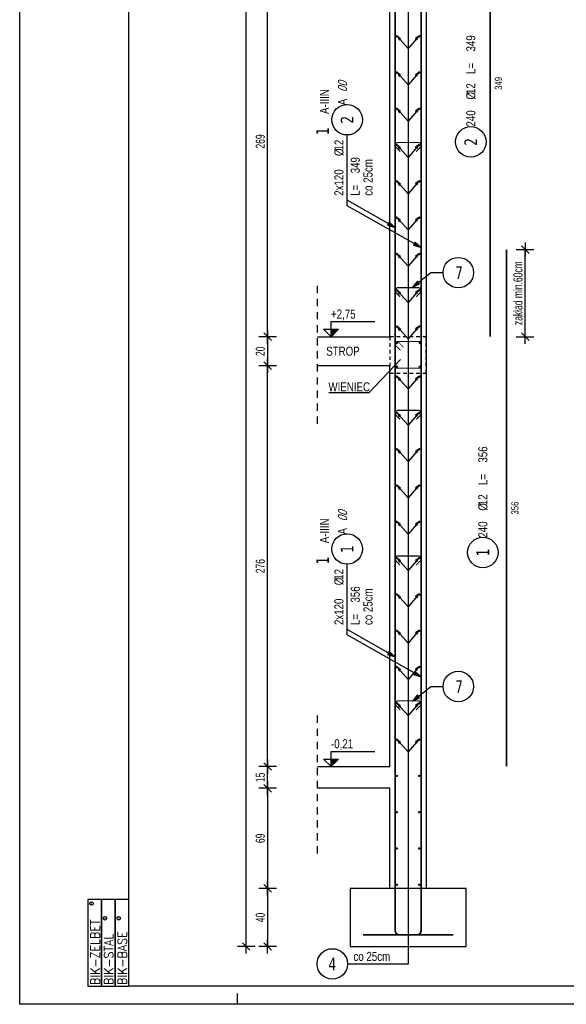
# Model space of a CAD drawing. Header units: millimetres. Extents: x 2694 to 13045, y 509 to 5574.
# Tile 1 of 13: x 2733 to 3110, y 509 to 1187. Entities that reach past the tile are written whole.
import ezdxf
from ezdxf.enums import TextEntityAlignment as Align

# ---------------------------------------------------------------- set-up
doc = ezdxf.new("R2010")
doc.units = ezdxf.units.MM
doc.header["$LTSCALE"] = 25
doc.linetypes.add('MP', pattern=[0.36, 0.2, -0.16])
for name, color, linetype in [('BA_kot', 7, 'Continuous'), ('BA_pdz', 2, 'Continuous'), ('BA_ram', 2, 'Continuous'), ('BA_txs', 2, 'Continuous'), ('BA_wic', 1, 'Continuous'), ('BA_wis', 2, 'Continuous'), ('BA_wym', 1, 'Continuous'), ('BD_lpm', 1, 'MP'), ('BZ_odn', 1, 'Continuous'), ('BZ_opi1', 7, 'Continuous'), ('BZ_opi2', 4, 'Continuous'), ('BZ_opi3', 30, 'Continuous'), ('BZ_opi4', 53, 'Continuous'), ('BZ_P_prz', 4, 'Continuous'), ('BZ_P_strz', 3, 'Continuous'), ('BZ_P_wid', 3, 'Continuous'), ('BZ_P_wyc', 134, 'Continuous'), ('BZ_pom', 6, 'Continuous'), ('BZ_wym', 1, 'Continuous')]:
    doc.layers.add(name, color=color, linetype=linetype)
doc.styles.add('BIKTBG', font='tahoma.ttf', dxfattribs={"width": 0.85})
doc.styles.add('BIKTC', font='bikromsw.shx', dxfattribs={"width": 0.85})
doc.styles.add('BIKTS', font='bikromsw.shx', dxfattribs={"width": 0.8})
doc.styles.add('BIKWYM', font='bikromsw.shx', dxfattribs={"width": 0.7})
doc.styles.add('ROMANC', font='ROMANC.SHX', dxfattribs={"width": 0.9})
doc.dimstyles.new('BA_KR_25_cm', dxfattribs={"dimscale": 0.25, "dimtxt": 25, "dimasz": 1.666667, "dimexe": 24, "dimexo": 0, "dimgap": 0, "dimtad": 0, "dimdec": 1, "dimrnd": 0.5, "dimzin": 9, "dimdsep": 46, "dimtxsty": 'BIKWYM', "dimblk": 'WYM-KR', "dimcen": 0, "dimdle": 20, "dimclrd": 256, "dimclre": 256, "dimclrt": 2, "dimadec": 0, "dimazin": 0, "dimtfac": 0.033333, "dimtdec": 1, "dimtmove": 0, "dimatfit": 3, "dimldrblk": 'WYM-KR', "dimfxl": 25, "dimfxlon": 1, "dimtvp": 0.8, "dimtolj": 1, "dimarcsym": 0})
doc.dimstyles.new('BA_ST_25_cm', dxfattribs={"dimscale": 0.25, "dimtxt": 25, "dimasz": 1.666667, "dimexe": 24, "dimexo": 0, "dimgap": 0, "dimtad": 0, "dimdec": 1, "dimrnd": 0.5, "dimdsep": 46, "dimtxsty": 'BIKWYM', "dimblk": 'WYM-ST', "dimcen": 0, "dimdle": 20, "dimclrd": 256, "dimclre": 256, "dimclrt": 7, "dimadec": 0, "dimazin": 0, "dimtfac": 0.033333, "dimtdec": 1, "dimtix": 1, "dimtmove": 2, "dimatfit": 3, "dimldrblk": 'WYM-ST', "dimfxl": 1, "dimtvp": 0.8, "dimtolj": 1, "dimtzin": 0, "dimarcsym": 0})
doc.dimstyles.new('BZ_ST_20_mm', dxfattribs={"dimscale": 2, "dimtxt": 25, "dimasz": 1.666667, "dimexe": 24, "dimexo": 0, "dimgap": 0, "dimtad": 0, "dimdec": 1, "dimrnd": 0.5, "dimdsep": 46, "dimtxsty": 'BIKWYM', "dimblk": 'WYM-ST', "dimcen": 0, "dimdle": 20, "dimclrd": 256, "dimclre": 256, "dimclrt": 7, "dimadec": 0, "dimazin": 0, "dimtfac": 0.033333, "dimtdec": 1, "dimtix": 1, "dimtmove": 2, "dimatfit": 2, "dimldrblk": 'WYM-ST', "dimfxl": 1, "dimtvp": 0.8, "dimtolj": 1, "dimtzin": 0, "dimarcsym": 0})

# ---------------------------------------------------------------- blocks, each defined once
blk = doc.blocks.new('PRET3')
blk.add_hatch(color=0).paths.add_polyline_path([(0.5, 0, 1), (-0.5, 0, 1)])
at = {"color": 0}
blk.add_circle((0, 0), 0.5, dxfattribs=at)
blk = doc.blocks.new('WYM-ST')
blk.add_hatch(color=256).paths.add_polyline_path([(-13, 2.9), (0, 0), (-13, -2.9)])
blk.add_lwpolyline([(0, 0), (-13, 2.9), (-13, -2.9), (0, 0)])
blk = doc.blocks.new('bik_BlkOpPret', base_point=(1524.45, 7050.26))
at = {"layer": 'BZ_opi1', "style": 'BIKTS', "width": 0.6}
for tag, p in [('SZTUK', (1533.83, 7057.76)), ('PRZEDR_FI', (1554.72, 7057.76)), ('PRZEKROJ', (1563.29, 7057.76)), ('PRZEDR_L', (1533.83, 7024.01)), ('DLUGOSC', (1568.65, 7024.01)), ('UWAGA', (1533.83, 6997.76))]:
    blk.add_attdef(tag, p, '', height=18.75, dxfattribs=at)
at = {"layer": 'BZ_opi2', "style": 'BIKTBG', "width": 0.6}
blk.add_attdef('NUMER', text='', height=26.25, dxfattribs=at).set_placement((1620.77, 7050.26), align=Align.MIDDLE_CENTER)
at = {"layer": 'BZ_pom', "width": 0.6}
for tag, p, height, style in [('POZYCJA', (1589.27, 7087.76), 26.25, 'BIKTBG'), ('GATUNEK', (1630.22, 7087.76), 18.75, 'BIKTS'), ('METODA_L', (1639.09, 7050.26), 18.75, 'BIKTS'), ('EURO_KOD', (1663.74, 7050.26), 18.75, 'BIKTS')]:
    blk.add_attdef(tag, p, '', height=height, dxfattribs=dict(at, style=style))
at = {"layer": 'BZ_wym', "width": 0.6}
for tag, p, height, style, flags in [('PRZEDR_NR', (1533.83, 6969.63), 26.25, 'BIKTBG', 1), ('PRZEDR_SZT', (1533.83, 6941.51), 18.75, 'BIKTS', 1), ('TYP_PRETA', (1533.83, 6913.38), 18.75, 'BIKTS', 3), ('EURO_KOD_SEGMENTY', (1567.58, 6885.26), 18.75, 'BIKTS', 3), ('HAK_1', (1533.83, 6857.13), 18.75, 'BIKTS', 3), ('HAK_2', (1533.83, 6829.01), 18.75, 'BIKTS', 3), ('ID', (1533.83, 6800.88), 18.75, 'BIKTS', 3), ('ID_C', (1533.83, 6772.76), 18.75, 'BIKTS', 3), ('b_atr_0', (1533.83, 6744.63), 18.75, 'BIKTS', 3)]:
    blk.add_attdef(tag, p, '', height=height, dxfattribs=dict(at, style=style, flags=flags))
blk = doc.blocks.new('bik_BlkOpPretW', base_point=(-5855.91, 5448.22))
at = {"layer": 'BZ_opi2', "style": 'BIKTBG', "width": 0.8}
blk.add_attdef('NUMER', text='', height=8.75, dxfattribs=at).set_placement((-5840.41, 5448.22), align=Align.MIDDLE_CENTER)
at = {"layer": 'BZ_opi4', "style": 'BIKTS', "width": 0.8}
for tag, p in [('SZTUK', (-5830.19, 5445.09)), ('PRZEDR_FI', (-5811.62, 5445.09)), ('PRZEKROJ', (-5807.81, 5445.09)), ('PRZEDR_L', (-5794, 5445.09)), ('DLUGOSC', (-5778.52, 5445.09))]:
    blk.add_attdef(tag, p, '', height=6.25, dxfattribs=at)
at = {"layer": 'BZ_pom', "width": 0.8}
for tag, p, height, style, flags in [('POZYCJA', (-5830.19, 5435.72), 8.75, 'BIKTBG', 3), ('GATUNEK', (-5830.19, 5426.34), 6.25, 'BIKTS', 1), ('METODA_L', (-5830.19, 5407.59), 6.25, 'BIKTS', 3)]:
    blk.add_attdef(tag, p, '', height=height, dxfattribs=dict(at, style=style, flags=flags))
at = {"layer": 'BZ_wym', "width": 0.8}
for tag, p, height, style, flags in [('UWAGA', (-5830.19, 5416.97), 6.25, 'BIKTS', 1), ('TYP_PRETA', (-5830.19, 5398.22), 6.25, 'BIKTS', 3), ('PRZEDR_NR', (-5830.19, 5388.84), 8.75, 'BIKTBG', 1), ('PRZEDR_SZT', (-5830.19, 5379.47), 6.25, 'BIKTS', 1), ('EURO_KOD', (-5830.19, 5370.09), 6.25, 'BIKTS', 3), ('EURO_KOD_SEGMENTY', (-5816.62, 5370.09), 6.25, 'BIKTS', 3), ('HAK_1', (-5830.19, 5360.72), 6.25, 'BIKTS', 3), ('HAK_2', (-5830.19, 5351.34), 6.25, 'BIKTS', 3), ('ID', (-5830.19, 5341.97), 6.25, 'BIKTS', 3), ('ID_C', (-5830.19, 5332.59), 6.25, 'BIKTS', 3), ('b_atr_0', (-5830.19, 5323.22), 6.25, 'BIKTS', 3)]:
    blk.add_attdef(tag, p, '', height=height, dxfattribs=dict(at, style=style, flags=flags))
blk = doc.blocks.new('WYM-KR')
at = {"linetype": 'ByBlock'}
blk.add_line((11.52, 0), (-11.52, 0), dxfattribs=at)
at = {"color": 7, "linetype": 'ByBlock'}
blk.add_line((6.24, 6.24), (-6.24, -6.24), dxfattribs=at)
blk = doc.blocks.new('*D30')
at = {"layer": 'BA_wym', "lineweight": -2}
for p, q in [((3075.04, 1029), (3087.29, 1029)), ((3081.29, 969.42), (3081.29, 1028.58)), ((3075.04, 969), (3087.29, 969))]:
    blk.add_line(p, q, dxfattribs=at)
at = {"layer": 'Defpoints', "color": 0}
for p in [(3071.29, 1029), (3081.29, 1029), (3071.29, 969)]:
    blk.add_point(p, dxfattribs=at)
at = {"layer": 'BA_wym', "lineweight": -2, "xscale": 0.4166666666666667, "yscale": 0.4166666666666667, "zscale": 0.4166666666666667}
for p, rotation in [((3081.29, 1029), 90), ((3081.29, 969), 270)]:
    blk.add_blockref('WYM-KR', p, dxfattribs=dict(at, rotation=rotation))
at = {"layer": 'BA_wym', "color": 2, "insert": (3076.29, 999), "char_height": 6.25, "attachment_point": 5, "rotation": 90, "style": 'BIKWYM'}
blk.add_mtext('\\A1;zakład min.60cm', dxfattribs=at)
blk = doc.blocks.new('bik_BlkOpPretU', base_point=(18572.85, 5991.36))
at = {"layer": 'BZ_opi2', "style": 'BIKTBG', "width": 0.8}
blk.add_attdef('NUMER', text='', height=26.25, dxfattribs=at).set_placement((18420.64, 5991.36), align=Align.MIDDLE_CENTER)
at = {"layer": 'BZ_opi4', "style": 'BIKTS', "width": 0.8}
for tag, p in [('SZTUK', (18467.14, 5998.86)), ('PRZEDR_FI', (18535, 5998.86)), ('PRZEKROJ', (18546.43, 5998.86)), ('UWAGA', (18467.14, 5965.11))]:
    blk.add_attdef(tag, p, '', height=18.75, dxfattribs=at)
at = {"layer": 'BZ_pom', "width": 0.8}
for tag, p, height, style in [('POZYCJA', (18452.14, 6028.86), 26.25, 'BIKTBG'), ('GATUNEK', (18346.58, 6028.86), 18.75, 'BIKTS'), ('METODA_L', (18348.57, 5991.36), 18.75, 'BIKTS')]:
    blk.add_attdef(tag, p, '', height=height, dxfattribs=dict(at, style=style))
at = {"layer": 'BZ_wym', "width": 0.8}
for tag, p, height, style, flags in [('PRZEDR_L', (18467.14, 5936.98), 18.75, 'BIKTS', 1), ('DLUGOSC', (18467.14, 5908.86), 18.75, 'BIKTS', 1), ('TYP_PRETA', (18467.14, 5880.73), 18.75, 'BIKTS', 3), ('PRZEDR_NR', (18467.14, 5852.61), 26.25, 'BIKTBG', 1), ('PRZEDR_SZT', (18467.14, 5824.48), 18.75, 'BIKTS', 1), ('EURO_KOD', (18467.14, 5796.36), 18.75, 'BIKTS', 3), ('EURO_KOD_SEGMENTY', (18507.85, 5796.36), 18.75, 'BIKTS', 3), ('HAK_1', (18467.14, 5768.23), 18.75, 'BIKTS', 3), ('HAK_2', (18467.14, 5740.11), 18.75, 'BIKTS', 3), ('ID', (18467.14, 5711.98), 18.75, 'BIKTS', 3), ('ID_C', (18467.14, 5683.86), 18.75, 'BIKTS', 3), ('b_atr_0', (18467.14, 5655.73), 18.75, 'BIKTS', 3)]:
    blk.add_attdef(tag, p, '', height=height, dxfattribs=dict(at, style=style, flags=flags))
blk = doc.blocks.new('kota5')
h = blk.add_hatch()
h.set_pattern_fill('ANSI31', color=256, scale=0.0083333, angle=45, style=0)
h.paths.add_polyline_path([(0, 0), (0, 2.06), (2.06, 2.06)])
for p, q in [((0, 4.17), (12.08, 4.17)), ((0, 0), (0, 4.17)), ((-2.06, 2.06), (2.06, 2.06))]:
    blk.add_line(p, q)
at = {"color": 1}
blk.add_line((-2.5, 0), (2.5, 0), dxfattribs=at)
blk.add_lwpolyline([(-2.06, 2.06), (0, 0), (2.06, 2.06)])
at = {"style": 'BIKTS', "width": 0.8}
blk.add_attdef('POZIOM', text='', height=2.5, dxfattribs=at).set_placement((0, 6.25), align=Align.MIDDLE_LEFT)
blk = doc.blocks.new('*D33')
at = {"layer": 'BA_wym', "lineweight": -2}
for p, q in [((2910.18, 589), (2897.93, 589)), ((2903.93, 588.58), (2903.93, 549.42)), ((2910.18, 549), (2897.93, 549))]:
    blk.add_line(p, q, dxfattribs=at)
at = {"layer": 'Defpoints', "color": 0}
for p in [(2913.93, 589), (2903.93, 549), (2913.93, 549)]:
    blk.add_point(p, dxfattribs=at)
at = {"layer": 'BA_wym', "lineweight": -2, "xscale": 0.4166666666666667, "yscale": 0.4166666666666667, "zscale": 0.4166666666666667}
for p, rotation in [((2903.93, 589), 90), ((2903.93, 549), 270)]:
    blk.add_blockref('WYM-KR', p, dxfattribs=dict(at, rotation=rotation))
at = {"layer": 'BA_wym', "color": 2, "insert": (2898.93, 569), "char_height": 6.25, "attachment_point": 5, "rotation": 90, "style": 'BIKWYM'}
blk.add_mtext('\\A1;40', dxfattribs=at)
blk = doc.blocks.new('*D34')
at = {"layer": 'BA_wym', "lineweight": -2}
for p, q in [((2910.18, 658), (2897.93, 658)), ((2903.93, 657.58), (2903.93, 589.42)), ((2910.18, 589), (2897.93, 589))]:
    blk.add_line(p, q, dxfattribs=at)
at = {"layer": 'Defpoints', "color": 0}
for p in [(2913.93, 658), (2903.93, 589), (2913.93, 589)]:
    blk.add_point(p, dxfattribs=at)
at = {"layer": 'BA_wym', "lineweight": -2, "xscale": 0.4166666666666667, "yscale": 0.4166666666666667, "zscale": 0.4166666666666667}
for p, rotation in [((2903.93, 658), 90), ((2903.93, 589), 270)]:
    blk.add_blockref('WYM-KR', p, dxfattribs=dict(at, rotation=rotation))
at = {"layer": 'BA_wym', "color": 2, "insert": (2898.93, 623.5), "char_height": 6.25, "attachment_point": 5, "rotation": 90, "style": 'BIKWYM'}
blk.add_mtext('\\A1;69', dxfattribs=at)
blk = doc.blocks.new('*D35')
at = {"layer": 'BA_wym', "lineweight": -2}
for p, q in [((2910.18, 673), (2897.93, 673)), ((2903.93, 658.42), (2903.93, 672.58)), ((2910.18, 658), (2897.93, 658))]:
    blk.add_line(p, q, dxfattribs=at)
at = {"layer": 'Defpoints', "color": 0}
for p in [(2903.93, 673), (2913.93, 673), (2913.93, 658)]:
    blk.add_point(p, dxfattribs=at)
at = {"layer": 'BA_wym', "lineweight": -2, "xscale": 0.4166666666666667, "yscale": 0.4166666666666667, "zscale": 0.4166666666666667}
for p, rotation in [((2903.93, 673), 90), ((2903.93, 658), 270)]:
    blk.add_blockref('WYM-KR', p, dxfattribs=dict(at, rotation=rotation))
at = {"layer": 'BA_wym', "color": 2, "insert": (2898.93, 665.5), "char_height": 6.25, "attachment_point": 5, "rotation": 90, "style": 'BIKWYM'}
blk.add_mtext('\\A1;15', dxfattribs=at)
blk = doc.blocks.new('*D36')
at = {"layer": 'BA_wym', "lineweight": -2}
for p, q in [((2910.18, 949), (2897.93, 949)), ((2903.93, 673.42), (2903.93, 948.58)), ((2910.18, 673), (2897.93, 673))]:
    blk.add_line(p, q, dxfattribs=at)
at = {"layer": 'Defpoints', "color": 0}
for p in [(2903.93, 949), (2913.93, 949), (2913.93, 673)]:
    blk.add_point(p, dxfattribs=at)
at = {"layer": 'BA_wym', "lineweight": -2, "xscale": 0.4166666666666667, "yscale": 0.4166666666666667, "zscale": 0.4166666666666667}
for p, rotation in [((2903.93, 949), 90), ((2903.93, 673), 270)]:
    blk.add_blockref('WYM-KR', p, dxfattribs=dict(at, rotation=rotation))
at = {"layer": 'BA_wym', "color": 2, "insert": (2898.93, 811), "char_height": 6.25, "attachment_point": 5, "rotation": 90, "style": 'BIKWYM'}
blk.add_mtext('\\A1;276', dxfattribs=at)
blk = doc.blocks.new('*D37')
at = {"layer": 'BA_wym', "lineweight": -2}
for p, q in [((2910.18, 969), (2897.93, 969)), ((2903.93, 968.58), (2903.93, 949.42)), ((2910.18, 949), (2897.93, 949))]:
    blk.add_line(p, q, dxfattribs=at)
at = {"layer": 'Defpoints', "color": 0}
for p in [(2913.93, 969), (2903.93, 949), (2913.93, 949)]:
    blk.add_point(p, dxfattribs=at)
at = {"layer": 'BA_wym', "lineweight": -2, "xscale": 0.4166666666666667, "yscale": 0.4166666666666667, "zscale": 0.4166666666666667}
for p, rotation in [((2903.93, 969), 90), ((2903.93, 949), 270)]:
    blk.add_blockref('WYM-KR', p, dxfattribs=dict(at, rotation=rotation))
at = {"layer": 'BA_wym', "color": 2, "insert": (2898.93, 959), "char_height": 6.25, "attachment_point": 5, "rotation": 90, "style": 'BIKWYM'}
blk.add_mtext('\\A1;20', dxfattribs=at)
blk = doc.blocks.new('*D38')
at = {"layer": 'BA_wym', "lineweight": -2}
for p, q in [((2910.18, 1238), (2897.93, 1238)), ((2903.93, 969.42), (2903.93, 1237.58)), ((2910.18, 969), (2897.93, 969))]:
    blk.add_line(p, q, dxfattribs=at)
at = {"layer": 'Defpoints', "color": 0}
for p in [(2903.93, 1238), (2913.93, 1238), (2913.93, 969)]:
    blk.add_point(p, dxfattribs=at)
at = {"layer": 'BA_wym', "lineweight": -2, "xscale": 0.4166666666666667, "yscale": 0.4166666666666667, "zscale": 0.4166666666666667}
for p, rotation in [((2903.93, 1238), 90), ((2903.93, 969), 270)]:
    blk.add_blockref('WYM-KR', p, dxfattribs=dict(at, rotation=rotation))
at = {"layer": 'BA_wym', "color": 2, "insert": (2898.93, 1103.5), "char_height": 6.25, "attachment_point": 5, "rotation": 90, "style": 'BIKWYM'}
blk.add_mtext('\\A1;269', dxfattribs=at)
blk = doc.blocks.new('*D46')
at = {"layer": 'BA_wym', "lineweight": -2}
for p, q in [((2895.44, 1941), (2883.19, 1941)), ((2889.19, 549.42), (2889.19, 1940.58)), ((2895.44, 549), (2883.19, 549))]:
    blk.add_line(p, q, dxfattribs=at)
at = {"layer": 'Defpoints', "color": 0}
for p in [(2889.19, 1941), (2899.19, 1941), (2899.19, 549)]:
    blk.add_point(p, dxfattribs=at)
at = {"layer": 'BA_wym', "lineweight": -2, "xscale": 0.4166666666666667, "yscale": 0.4166666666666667, "zscale": 0.4166666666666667}
for p, rotation in [((2889.19, 1941), 90), ((2889.19, 549), 270)]:
    blk.add_blockref('WYM-KR', p, dxfattribs=dict(at, rotation=rotation))
at = {"layer": 'BA_wym', "color": 2, "insert": (2884.19, 1245), "char_height": 6.25, "attachment_point": 5, "rotation": 90, "style": 'BIKWYM'}
blk.add_mtext('\\A1;1392', dxfattribs=at)
blk = doc.blocks.new('BBB')
for points in [[(2.391, 0.747), (2.391, 1.121), (0, 1.121), (0, 0.747)], [(2.391, 0.374), (2.391, 0.747), (0, 0.747), (0, 0.374)], [(2.391, 0), (2.391, 0.374), (0, 0.374), (0, 0)]]:
    blk.add_lwpolyline(points, close=True)
for centre in [(2.277, 1.024), (1.871, 0.65), (1.871, 0.277)]:
    blk.add_circle(centre, 0.0493)
at = {"style": 'ROMANC', "width": 0.9}
for s, p in [('BIK-ZELBET', (0.032, 0.798)), ('BIK-STAL', (0.032, 0.424)), ('BIK-BASE', (0.032, 0.051))]:
    blk.add_text(s, height=0.2488, dxfattribs=at).set_placement(p)
at = {"style": 'BIKTS', "width": 0.85}
for p in [(2.277, 1.024), (1.871, 0.65), (1.871, 0.277)]:
    blk.add_text('R', height=0.0573, dxfattribs=at).set_placement(p, align=Align.MIDDLE_CENTER)
blk = doc.blocks.new('biketyk')
at = {"xscale": 10, "yscale": 10, "zscale": 10, "rotation": 90}
blk.add_blockref('BBB', (0, 0), dxfattribs=at)
at = {"style": 'BIKTC', "width": 0.8}
for tag, p in [('KOMENTARZ', (-0.98, 25.57)), ('RYSUNEK', (-8.46, 25.57)), ('DATA', (-4.72, 25.57))]:
    blk.add_attdef(tag, p, '', height=2, rotation=90, dxfattribs=at)

msp = doc.modelspace()

# ---------------------------------------------------------------- linework, layer by layer
at = {"layer": 'BA_pdz', "color": 1}
msp.add_line((2883.33, 509.19), (2883.33, 516.69), dxfattribs=at)
at = {"layer": 'BA_ram', "color": 1}
msp.add_lwpolyline([(2733.33, 509.19), (2733.33, 1994.19), (3783.33, 1994.19), (3783.33, 509.19)], close=True, dxfattribs=at)
at = {"layer": 'BA_ram'}
msp.add_lwpolyline([(2808.33, 521.69), (2808.33, 1981.69), (3770.83, 1981.69), (3770.83, 521.69)], close=True, dxfattribs=at)
at = {"layer": 'BA_wic', "linetype": 'MP'}
for points in [[(2938.2, 909), (2938.2, 1007.97)], [(2938.2, 613), (2938.2, 711.97)]]:
    msp.add_lwpolyline(points, dxfattribs=at)
at = {"layer": 'BA_wic'}
msp.add_lwpolyline([(2946.22, 930.62), (2973.98, 930.62), (2995.33, 953.34)], dxfattribs=at)
at = {"layer": 'BA_wis'}
for points in [[(3064.2, 1921), (3013.2, 1921), (3013.2, 589)], [(2988.2, 969), (2988.2, 1238)], [(3013.2, 1233), (3013.2, 969)], [(2938.2, 969), (2988.2, 969)], [(2988.2, 949), (2938.2, 949)], [(2988.2, 673), (2988.2, 949)], [(3013.2, 949), (3013.2, 673)], [(2938.2, 673), (2988.2, 673)], [(2988.2, 658), (2938.2, 658)], [(2988.2, 589), (2988.2, 658)], [(3013.2, 658), (3013.2, 589)]]:
    msp.add_lwpolyline(points, dxfattribs=at)
msp.add_lwpolyline([(2960.7, 549), (3040.7, 549), (3040.7, 589), (2960.7, 589)], close=True, dxfattribs=at)
at = {"layer": 'BD_lpm', "ltscale": 0.5}
msp.add_lwpolyline([(2988.2, 969), (2988.2, 944), (3013.2, 944), (3013.2, 969), (2988.2, 969)], dxfattribs=at)
at = {"layer": 'BZ_odn', "color": 252}
msp.add_lwpolyline([(3000.66, 1908.52), (3000.66, 536.83), (2959.03, 536.83)], dxfattribs=at)
at = {"layer": 'BZ_odn'}
for centre in [(2958.67, 1118.46), (2958.67, 822.79)]:
    msp.add_circle(centre, 10.5, dxfattribs=at)
at = {"layer": 'BZ_odn', "color": 252}
for centre in [(3043.82, 1103.2), (3035.23, 1013.16), (3052.12, 820.41), (3035.23, 728.06), (2948.52, 537), (2948.52, 537)]:
    msp.add_circle(centre, 10.5, dxfattribs=at)
at = {"layer": 'BZ_P_strz', "color": 9, "const_width": 0.6}
msp.add_lwpolyline([(2997.6, 961.73), (2994.06, 965.26, 0.668179), (2991.5, 964.2), (2991.5, 948.8, 0.414214), (2993, 947.3), (3008.4, 947.3, 0.414214), (3009.9, 948.8), (3009.9, 964.2, 0.414214), (3008.4, 965.7), (2993, 965.7, 0.668179), (2991.94, 963.14), (2995.48, 959.6)], format="xyb", dxfattribs=at)
at = {"layer": 'BZ_P_wid', "const_width": 1.2}
for points in [[(2991.8, 969), (2991.8, 1258), (2991.8, 1318)], [(3009.6, 969), (3009.6, 1258), (3009.6, 1318)], [(2991.8, 673), (2991.8, 969), (2991.8, 1029)], [(3009.6, 673), (3009.6, 1029)]]:
    msp.add_lwpolyline(points, dxfattribs=at)
at = {"layer": 'BZ_P_wid', "const_width": 0.8}
for points in [[(2995.22, 1096.54), (2992.39, 1099.37, -0.668179), (2993.8, 1102.79), (3007.6, 1102.79, -0.668179), (3009.02, 1099.37), (3006.19, 1096.54)], [(2995.22, 996.56), (2992.39, 999.39, -0.668179), (2993.8, 1002.8), (3007.6, 1002.8, -0.668179), (3009.02, 999.39), (3006.19, 996.56)], [(2995.22, 912.05), (2992.39, 914.88, -0.668179), (2993.8, 918.3), (3007.6, 918.3, -0.668179), (3009.02, 914.88), (3006.19, 912.05)], [(2995.22, 811.75), (2992.39, 814.57, -0.668179), (2993.8, 817.99), (3007.6, 817.99, -0.668179), (3009.02, 814.57), (3006.19, 811.75)], [(2995.22, 711.94), (2992.39, 714.76, -0.668179), (2993.8, 718.18), (3007.6, 718.18, -0.668179), (3009.02, 714.76), (3006.19, 711.94)]]:
    msp.add_lwpolyline(points, format="xyb", dxfattribs=at)
at = {"layer": 'BZ_P_wid', "color": 8, "const_width": 1.2}
for points in [[(3009.6, 733), (3009.6, 560, -0.414214), (3006.6, 557), (2969.6, 557)], [(2991.8, 733), (2991.8, 560, 0.414214), (2994.8, 557), (3031.8, 557)]]:
    msp.add_lwpolyline(points, format="xyb", dxfattribs=at)
at = {"layer": 'BZ_P_wyc', "linetype": 'Continuous', "const_width": 1.2}
for points in [[(3057.14, 969), (3057.14, 1318)], [(3068.47, 673), (3068.47, 1029)]]:
    msp.add_lwpolyline(points, dxfattribs=at)

# ---------------------------------------------------------------- block references
ref = msp.add_blockref('bik_BlkOpPretW', (3043.82, 1087.7), dxfattribs=dict(rotation=90))
ref.add_attrib('NUMER', '2', dxfattribs={"layer": 'BZ_opi2', "height": 8.75, "rotation": 90, "style": 'BIKTBG', "width": 0.8}).set_placement((3043.82, 1103.2), align=Align.MIDDLE_CENTER)
ref.add_attrib('SZTUK', '240', (3046.94, 1113.78), dxfattribs={"layer": 'BZ_opi4', "height": 6.25, "rotation": 90, "style": 'BIKTS', "width": 0.8})
ref.add_attrib('PRZEKROJ', '12', (3046.94, 1136.16), dxfattribs={"layer": 'BZ_opi4', "height": 6.25, "rotation": 90, "style": 'BIKTS', "width": 0.8})
ref.add_attrib('DLUGOSC', '349', (3046.94, 1165.45), dxfattribs={"layer": 'BZ_opi4', "height": 6.25, "rotation": 90, "style": 'BIKTS', "width": 0.8})
ref.add_attrib('PRZEDR_FI', '%%c', (3046.94, 1132.35), dxfattribs={"layer": 'BZ_opi4', "height": 6.25, "rotation": 90, "style": 'BIKTS', "width": 0.8})
ref.add_attrib('PRZEDR_L', 'L=', (3046.94, 1149.97), dxfattribs={"layer": 'BZ_opi4', "height": 6.25, "rotation": 90, "style": 'BIKTS', "width": 0.8})
ref = msp.add_blockref('bik_BlkOpPret', (2958.67, 1062.96), dxfattribs=dict(rotation=90))
ref.add_attrib('NUMER', '2', dxfattribs={"layer": 'BZ_opi2', "height": 8.75, "rotation": 90, "style": 'BIKTBG', "width": 0.8}).set_placement((2958.67, 1118.46), align=Align.MIDDLE_CENTER)
ref.add_attrib('POZYCJA', '1', (2946.17, 1107.96), dxfattribs={"layer": 'BZ_pom', "height": 8.75, "rotation": 90, "style": 'BIKTBG', "width": 0.8})
ref.add_attrib('SZTUK', '2x120', (2956.17, 1066.09), dxfattribs={"layer": 'BZ_opi1', "height": 6.25, "rotation": 90, "style": 'BIKTS', "width": 0.8})
ref.add_attrib('GATUNEK', 'A-IIIN', (2946.17, 1122.44), dxfattribs={"layer": 'BZ_pom', "height": 6.25, "rotation": 90, "style": 'BIKTS', "width": 0.8})
ref.add_attrib('PRZEKROJ', '12', (2956.17, 1097.28), dxfattribs={"layer": 'BZ_opi1', "height": 6.25, "rotation": 90, "style": 'BIKTS', "width": 0.8})
ref.add_attrib('DLUGOSC', '349', (2967.42, 1081.57), dxfattribs={"layer": 'BZ_opi1', "height": 6.25, "rotation": 90, "style": 'BIKTS', "width": 0.8})
ref.add_attrib('UWAGA', 'co 25cm', (2976.17, 1066.09), dxfattribs={"layer": 'BZ_opi1', "height": 6.25, "rotation": 90, "style": 'BIKTS', "width": 0.8})
ref.add_attrib('METODA_L', 'A', (2958.67, 1128.44), dxfattribs={"layer": 'BZ_pom', "height": 6.25, "rotation": 90, "style": 'BIKTS', "width": 0.8})
ref.add_attrib('PRZEDR_FI', '%%c', (2956.17, 1093.47), dxfattribs={"layer": 'BZ_opi1', "height": 6.25, "rotation": 90, "style": 'BIKTS', "width": 0.8})
ref.add_attrib('PRZEDR_L', 'L=', (2967.42, 1066.09), dxfattribs={"layer": 'BZ_opi1', "height": 6.25, "rotation": 90, "style": 'BIKTS', "width": 0.8})
ref.add_attrib('EURO_KOD', '00', (2958.67, 1137.49), dxfattribs={"layer": 'BZ_pom', "height": 6.25, "rotation": 90, "style": 'BIKTS', "oblique": 18, "width": 0.8})
ref = msp.add_blockref('bik_BlkOpPretU', (2989.04, 1013.16), dxfattribs=dict(rotation=360))
ref.add_attrib('NUMER', '7', dxfattribs={"layer": 'BZ_opi2', "height": 8.75, "style": 'BIKTBG', "width": 0.8}).set_placement((3035.73, 1013.16), align=Align.MIDDLE_CENTER)
at = {"rotation": 90}
msp.add_blockref('bik_BlkOpPretW', (3052.12, 804.91), dxfattribs=at).add_auto_attribs({'NUMER': '1', 'SZTUK': '240', 'PRZEKROJ': '12', 'DLUGOSC': '356', 'PRZEDR_FI': '%%c', 'PRZEDR_L': 'L='})
ref = msp.add_blockref('bik_BlkOpPret', (2958.67, 767.29), dxfattribs=dict(rotation=90))
ref.add_attrib('NUMER', '1', dxfattribs={"layer": 'BZ_opi2', "height": 8.75, "rotation": 90, "style": 'BIKTBG', "width": 0.8}).set_placement((2958.67, 822.79), align=Align.MIDDLE_CENTER)
ref.add_attrib('POZYCJA', '1', (2946.17, 812.29), dxfattribs={"layer": 'BZ_pom', "height": 8.75, "rotation": 90, "style": 'BIKTBG', "width": 0.8})
ref.add_attrib('SZTUK', '2x120', (2956.17, 770.42), dxfattribs={"layer": 'BZ_opi1', "height": 6.25, "rotation": 90, "style": 'BIKTS', "width": 0.8})
ref.add_attrib('GATUNEK', 'A-IIIN', (2946.17, 826.77), dxfattribs={"layer": 'BZ_pom', "height": 6.25, "rotation": 90, "style": 'BIKTS', "width": 0.8})
ref.add_attrib('PRZEKROJ', '12', (2956.17, 801.61), dxfattribs={"layer": 'BZ_opi1', "height": 6.25, "rotation": 90, "style": 'BIKTS', "width": 0.8})
ref.add_attrib('DLUGOSC', '356', (2967.42, 785.89), dxfattribs={"layer": 'BZ_opi1', "height": 6.25, "rotation": 90, "style": 'BIKTS', "width": 0.8})
ref.add_attrib('UWAGA', 'co 25cm', (2976.17, 770.42), dxfattribs={"layer": 'BZ_opi1', "height": 6.25, "rotation": 90, "style": 'BIKTS', "width": 0.8})
ref.add_attrib('METODA_L', 'A', (2958.67, 832.77), dxfattribs={"layer": 'BZ_pom', "height": 6.25, "rotation": 90, "style": 'BIKTS', "width": 0.8})
ref.add_attrib('PRZEDR_FI', '%%c', (2956.17, 797.8), dxfattribs={"layer": 'BZ_opi1', "height": 6.25, "rotation": 90, "style": 'BIKTS', "width": 0.8})
ref.add_attrib('PRZEDR_L', 'L=', (2967.42, 770.42), dxfattribs={"layer": 'BZ_opi1', "height": 6.25, "rotation": 90, "style": 'BIKTS', "width": 0.8})
ref.add_attrib('EURO_KOD', '00', (2958.67, 841.82), dxfattribs={"layer": 'BZ_pom', "height": 6.25, "rotation": 90, "style": 'BIKTS', "oblique": 18, "width": 0.8})
ref = msp.add_blockref('bik_BlkOpPretU', (2989.04, 728.06), dxfattribs=dict(rotation=360))
ref.add_attrib('NUMER', '7', dxfattribs={"layer": 'BZ_opi2', "height": 8.75, "style": 'BIKTBG', "width": 0.8}).set_placement((3035.73, 728.06), align=Align.MIDDLE_CENTER)
ref = msp.add_blockref('bik_BlkOpPretU', (2963.49, 524.68), dxfattribs=dict(xscale=0.125, yscale=0.125, zscale=0.125, rotation=359.9999999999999))
ref.add_attrib('NUMER', '4', dxfattribs={"layer": 'BZ_opi2', "height": 8.75, "style": 'BIKTBG', "width": 0.8}).set_placement((2948.52, 537), align=Align.MIDDLE_CENTER)
at = {"layer": 'BA_kot', "xscale": 2.5, "yscale": 2.5, "zscale": 2.5, "rotation": 360}
for p, values in [((2947.6, 969), {'POZIOM': '+2,75'}), ((2947.6, 673), {'POZIOM': '-0,21'})]:
    msp.add_blockref('kota5', p, dxfattribs=at).add_auto_attribs(values)
at = {"layer": 'BA_ram', "xscale": 2.5, "yscale": 2.5, "zscale": 2.5}
msp.add_blockref('biketyk', (2808.33, 521.69), dxfattribs=at)
at = {"layer": 'BZ_P_prz'}
for p in [(2992.9, 1176), (3008.5, 1176), (2992.9, 1151), (3008.5, 1151), (2992.9, 1126), (3008.5, 1126), (2992.9, 1101), (3008.5, 1101), (2992.9, 1076), (3008.5, 1076), (2992.9, 1051), (3008.5, 1051), (2992.9, 1026), (3008.5, 1026), (2992.9, 1001), (3008.5, 1001), (2992.9, 976), (3008.5, 976), (2992.9, 941.5), (3008.5, 941.5), (2992.9, 916.5), (3008.5, 916.5), (2992.9, 891.5), (3008.5, 891.5), (2992.9, 866.5), (3008.5, 866.5), (2992.9, 841.5), (3008.5, 841.5), (2992.9, 816.5), (3008.5, 816.5), (2992.9, 791.5), (3008.5, 791.5), (2992.9, 766.5), (3008.5, 766.5), (2992.9, 741.5), (3008.5, 741.5), (2992.9, 716.5), (3008.5, 716.5), (2992.9, 691.5), (3008.5, 691.5)]:
    msp.add_blockref('PRET3', p, dxfattribs=at)
at = {"layer": 'BZ_P_prz', "color": 9, "xscale": 1.2, "yscale": 1.2, "zscale": 1.2}
for p in [(2992.67, 964.72), (3008.85, 964.72), (2992.67, 948.31), (3008.85, 948.31)]:
    msp.add_blockref('PRET3', p, dxfattribs=at)
at = {"layer": 'BZ_P_prz', "color": 8}
for p in [(2992.9, 666.5), (3008.5, 666.5), (2992.9, 641.5), (3008.5, 641.5), (2992.9, 616.5), (3008.5, 616.5), (2992.9, 591.5), (3008.5, 591.5)]:
    msp.add_blockref('PRET3', p, dxfattribs=at)

# ---------------------------------------------------------------- texts
at = {"layer": 'BA_txs', "style": 'BIKTS', "width": 0.8}
for s, p in [('STROP', (2944.33, 955.92)), ('WIENIEC', (2945.84, 931.38)), ('co 25cm', (2963.06, 539.07))]:
    msp.add_text(s, height=6.25, dxfattribs=at).set_placement(p)
at = {"layer": 'BZ_opi3', "style": 'BIKTC', "width": 0.8}
for s, p in [('349', (3062.84, 1143.5)), ('356', (3074.17, 851))]:
    msp.add_text(s, height=5, rotation=90, dxfattribs=at).set_placement(p, align=Align.MIDDLE_CENTER)

# ---------------------------------------------------------------- dimensions: what is measured, and where the dimension line sits
at = {"layer": 'BA_wym'}
for base, p1, p2, picture, middle in [((2889.19, 1941), (2899.19, 549), (2899.19, 1941), '*D46', (2884.19, 1245)), ((2903.93, 1238), (2913.93, 969), (2913.93, 1238), '*D38', (2898.93, 1103.5)), ((2903.93, 949), (2913.93, 969), (2913.93, 949), '*D37', (2898.93, 959)), ((2903.93, 949), (2913.93, 673), (2913.93, 949), '*D36', (2898.93, 811)), ((2903.93, 673), (2913.93, 658), (2913.93, 673), '*D35', (2898.93, 665.5)), ((2903.93, 589), (2913.93, 658), (2913.93, 589), '*D34', (2898.93, 623.5)), ((2903.93, 549), (2913.93, 589), (2913.93, 549), '*D33', (2898.93, 569))]:
    dim = msp.add_linear_dim(base=base, p1=p1, p2=p2, angle=90, dimstyle='BA_KR_25_cm', override={"dimdec": 0, "dimrnd": 1, "dimatfit": 1}, dxfattribs=at)
    dim.commit()
    dim.dimension.update_dxf_attribs({"geometry": picture, "text_midpoint": middle})
dim = msp.add_linear_dim(base=(3081.29, 1029), p1=(3071.29, 969), p2=(3071.29, 1029), angle=90, text='zakład min.60cm', dimstyle='BA_KR_25_cm', override={"dimdec": 0, "dimrnd": 1, "dimtxsty": 'BIKWYM', "dimatfit": 1}, dxfattribs=at)
dim.commit()
dim.dimension.update_dxf_attribs({"geometry": '*D30', "text_midpoint": (3076.29, 999)})

# ---------------------------------------------------------------- leaders
at = {"layer": 'BZ_odn'}
for points in [[(2993.32, 1175.72), (3000.66, 1167.52)], [(3007.96, 1176.09), (3000.66, 1167.52)], [(2993.32, 1150.72), (3000.66, 1142.52)], [(3007.96, 1151.09), (3000.66, 1142.52)], [(3007.96, 1126.09), (3000.66, 1117.52)], [(2993.32, 1125.72), (3000.66, 1117.52)], [(2993.32, 1100.72), (3000.66, 1092.52)], [(3007.96, 1101.09), (3000.66, 1092.52)], [(2993.32, 1075.72), (3000.66, 1067.52)], [(3007.96, 1076.09), (3000.66, 1067.52)], [(2993.32, 1050.72), (3000.66, 1042.52)], [(3007.96, 1051.09), (3000.66, 1042.52)], [(2993.32, 1025.72), (3000.66, 1017.52)], [(3007.96, 1026.09), (3000.66, 1017.52)], [(2993.32, 1000.72), (3000.66, 992.52)], [(3007.96, 1001.09), (3000.66, 992.52)], [(2993.32, 975.72), (3000.66, 967.52)], [(3007.96, 976.09), (3000.66, 967.52)], [(2993.32, 941.22), (3000.66, 933.02)], [(3007.96, 941.59), (3000.66, 933.02)], [(2993.32, 916.22), (3000.66, 908.02)], [(3007.96, 916.59), (3000.66, 908.02)], [(2993.32, 891.22), (3000.66, 883.02)], [(3007.96, 891.59), (3000.66, 883.02)], [(2993.32, 866.22), (3000.66, 858.02)], [(3007.96, 866.59), (3000.66, 858.02)], [(2993.32, 841.22), (3000.66, 833.02)], [(3007.96, 841.59), (3000.66, 833.02)], [(2993.32, 816.22), (3000.66, 808.02)], [(3007.96, 816.59), (3000.66, 808.02)], [(2993.32, 791.22), (3000.66, 783.02)], [(3007.96, 791.59), (3000.66, 783.02)], [(3007.96, 766.59), (3000.66, 758.02)], [(2993.32, 766.22), (3000.66, 758.02)], [(2993.32, 741.22), (3000.66, 733.02)], [(3007.96, 741.59), (3000.66, 733.02)], [(2993.32, 716.22), (3000.66, 708.02)], [(3007.96, 716.59), (3000.66, 708.02)], [(2993.32, 691.22), (3000.66, 683.02)], [(3007.96, 691.59), (3000.66, 683.02)]]:
    msp.add_leader(points, dimstyle='BZ_ST_20_mm', override={"dimasz": 0.1, "dimclrd": 252}, dxfattribs=at)
for points in [[(2991.8, 1044.23), (2958.67, 1062.96), (2958.67, 1107.96)], [(3009.6, 1030.46), (2958.67, 1059.25), (2958.67, 1104.25)], [(2991.8, 748.56), (2958.67, 767.29), (2958.67, 812.29)], [(3009.6, 734.79), (2958.67, 763.58), (2958.67, 808.58)]]:
    msp.add_leader(points, dimstyle='BA_ST_25_cm', dxfattribs=at)
at = {"layer": 'BZ_odn', "color": 252}
for points in [[(3003.59, 1003.04), (3016.33, 1013.16), (3024.73, 1013.16)], [(3003.59, 717.95), (3016.33, 728.06), (3024.73, 728.06)]]:
    msp.add_leader(points, dimstyle='BA_ST_25_cm', override={"dimclrd": 252}, dxfattribs=at)

doc.saveas('drawing.dxf')
